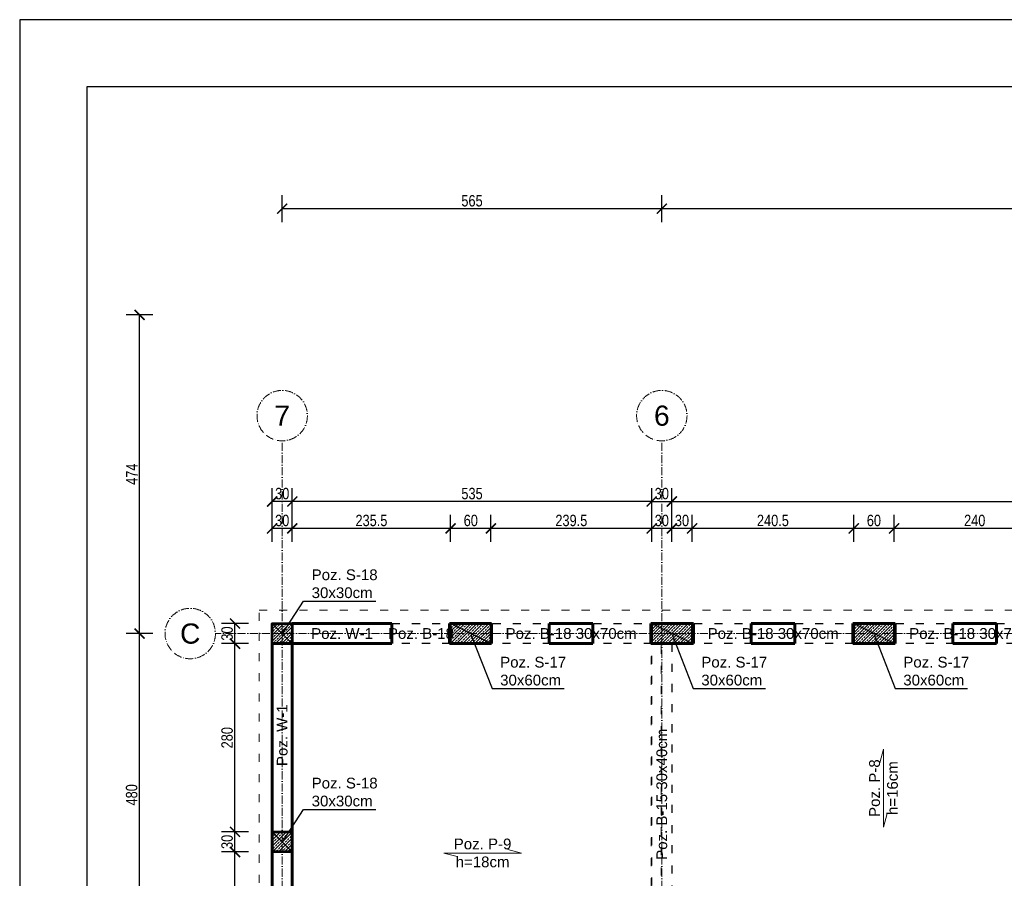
# Model space of a CAD drawing. Header units: inches. Extents: x 201967 to 338763, y -32705 to 30884.
# Tile 110 of 236: x 316578 to 318044, y 5757 to 7034. Entities that reach past the tile are written whole.
import ezdxf
from ezdxf.enums import TextEntityAlignment as Align

# ---------------------------------------------------------------- set-up
doc = ezdxf.new("R2010")
doc.units = ezdxf.units.IN
doc.header["$MEASUREMENT"] = 0
doc.linetypes.add('ACAD_ISO03W100', pattern=[30, 12, -18])
doc.linetypes.add('ACAD_ISO10W100', pattern=[18, 12, -3, 0, -3])
for name, color, linetype, lineweight in [('01 a1 KONSTRUKCJA żelebet', 200, 'Continuous', 53), ('01 b KONSTRUKCJA belki', 92, 'ACAD_ISO03W100', 30), ('01h1 KONSTRUKCJA pozycje stropy', 253, 'Continuous', 13), ('01h2 KONSTRUKCJA pozycje belki', 254, 'Continuous', 13), ('01h3 KONSTRUKCJA pozycje słupy', 252, 'Continuous', 13), ('02 b ściany dziłowe cienkie', 6, 'ACAD_ISO03W100', 13), ('11 OSIE ściany', 2, 'ACAD_ISO10W100', 5), ('90 WYMIAR', 155, 'Continuous', 9), ('_proj_SCHODY', 2, 'Continuous', 9), ('MURY konstrukcyjne', 70, 'Continuous', 60)]:
    doc.layers.add(name, color=color, linetype=linetype, lineweight=lineweight)
doc.styles.add('100 arial', font='arial.ttf', dxfattribs={"width": 0.8, "height": 17})
doc.styles.add('arialcce', font='arial.ttf')
doc.styles.add('OPIS', font='arial.ttf')
doc.styles.add('RomanS', font='romans.shx')
doc.dimstyles.new('100', dxfattribs={"dimscale": 10, "dimtxt": 17, "dimasz": 1.5, "dimexe": 2, "dimexo": 2, "dimgap": 0.3, "dimtad": 1, "dimdec": 1, "dimrnd": 0.5, "dimdsep": 46, "dimtxsty": '100 arial', "dimblk": 'ARCHTICK', "dimcen": 10, "dimclrd": 256, "dimclre": 256, "dimclrt": 256, "dimadec": 0, "dimazin": 0, "dimtfac": 1, "dimtdec": 1, "dimtix": 1, "dimtmove": 1, "dimatfit": 3, "dimfxl": 2, "dimfxlon": 1, "dimtolj": 1, "dimarcsym": 0})
doc.dimstyles.new('DIM100txt12', dxfattribs={"dimtxt": 12, "dimasz": 1.05, "dimexe": 0, "dimexo": 8, "dimgap": 4, "dimtad": 1, "dimdec": 7, "dimrnd": 0.5, "dimdsep": 46, "dimtxsty": 'RomanS', "dimblk1": 'DIM', "dimblk2": 'DIM', "dimsah": 1, "dimcen": 0.09, "dimse1": 1, "dimse2": 1, "dimclrt": 256, "dimadec": 1, "dimazin": 0, "dimtfac": 1, "dimtdec": 7, "dimtix": 1, "dimtofl": 0, "dimtmove": 2, "dimatfit": 3, "dimfxl": 1, "dimtolj": 1, "dimtzin": 0, "dimarcsym": 0})
pattern_1 = [(45, (0, -25), (-4.490128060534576, 4.490128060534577), []), (45, (4.490130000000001, -25), (-4.490128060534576, 4.490128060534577), [3.175, -1.5875])]

# ---------------------------------------------------------------- blocks, each defined once
blk = doc.blocks.new('1 osie 1 część BPPZ')
at = {"layer": '11 OSIE ściany'}
for p, q in [((-4002.399999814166, -529.999028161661), (-4002.399999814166, 516.7509718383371)), ((-3437.399999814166, -529.999028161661), (-3437.399999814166, 516.7509718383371)), ((-907.3999998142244, 230.0009718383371), (-4101.782290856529, 230.0009718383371))]:
    blk.add_line(p, q, dxfattribs=at)
for centre in [(-4002.399999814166, 554.2509718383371), (-3437.399999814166, 554.2509718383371), (-4139.28229085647, 230.0009718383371)]:
    blk.add_circle(centre, 37.5, dxfattribs=at)
at = {"layer": '11 OSIE ściany', "style": 'arialcce'}
for s, p in [('7', (-4002.399999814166, 554.2509718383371)), ('6', (-3437.399999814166, 554.2509718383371)), ('C', (-4139.28229085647, 230.0009718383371))]:
    blk.add_text(s, height=30, dxfattribs=at).set_placement(p, align=Align.MIDDLE_CENTER)
blk = doc.blocks.new('*U1121')
at = {"lineweight": 5, "ltscale": 0.25}
h = blk.add_hatch(dxfattribs=at)
h.set_pattern_fill('ANSI33', color=5, style=0)
h.set_pattern_definition(pattern_1)
h.paths.add_polyline_path([(0, 0), (-7.105427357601e-16, -30), (30, -30), (30, 0)])
blk.add_lwpolyline([(0, 0), (-7.105427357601e-16, -30), (30, -30), (30, 0)], close=True)
at = {"layer": 'Defpoints'}
blk.add_line((0, 0), (30, -30), dxfattribs=at)
blk = doc.blocks.new('*U1125')
at = {"lineweight": 5, "ltscale": 0.25}
h = blk.add_hatch(dxfattribs=at)
h.set_pattern_fill('ANSI33', color=5, style=0)
h.set_pattern_definition(pattern_1)
h.paths.add_polyline_path([(0, 0), (-4.973799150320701e-15, -60), (30, -60), (30, 0)])
blk.add_lwpolyline([(0, 0), (-4.973799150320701e-15, -60), (30, -60), (30, 0)], close=True)
at = {"layer": 'Defpoints'}
blk.add_line((0, 0), (30, -60), dxfattribs=at)
blk = doc.blocks.new('1 słupy parter rozbudowa 2')
at = {"layer": '01 a1 KONSTRUKCJA żelebet', "xscale": -1, "rotation": 270}
for name, p in [('*U1121', (15, -14.99999999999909)), ('*U1125', (310.6575151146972, -15)), ('*U1125', (610, -14.99999999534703)), ('*U1125', (910.6575151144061, -15.00000000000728)), ('*U1121', (15, -325.0000021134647))]:
    blk.add_blockref(name, p, dxfattribs=at)
blk = doc.blocks.new('DIM')
for p, q in [((7.275957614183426e-12, -13.00000000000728), (7.275957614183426e-12, 12.99999999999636)), ((8.000000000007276, -7.275957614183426e-12), (-7.999999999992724, -7.275957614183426e-12))]:
    blk.add_line(p, q)
at = {"const_width": 1.714285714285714}
blk.add_lwpolyline([(5.714285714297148, 5.714285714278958), (-5.71428571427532, -5.71428571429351)], dxfattribs=at)
blk = doc.blocks.new('_ARCHTICK')
at = {"color": 0, "linetype": 'ByBlock', "const_width": 0.15}
blk.add_lwpolyline([(-0.5, -0.5), (0.5, 0.5)], dxfattribs=at)
blk = doc.blocks.new('*D1690')
at = {"layer": '90 WYMIAR', "lineweight": -2, "transparency": 16777216}
for p, q in [((317534.1205437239, 6733.062804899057), (317534.1205437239, 6773.062804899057)), ((319054.1205437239, 6753.062804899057), (317534.1205437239, 6753.062804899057)), ((319054.1205437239, 6753.062804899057), (319054.1205437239, 6733.062804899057))]:
    blk.add_line(p, q, dxfattribs=at)
at = {"layer": 'Defpoints', "color": 0, "transparency": 16777216}
for p in [(319054.1205437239, 6760.870251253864), (317534.1205437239, 6753.062804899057), (317534.1205437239, 6254.370251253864)]:
    blk.add_point(p, dxfattribs=at)
at = {"layer": '90 WYMIAR', "lineweight": -2, "transparency": 16777216, "xscale": 15, "yscale": 15, "zscale": 15, "rotation": 180}
blk.add_blockref('_ARCHTICK', (317534.1205437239, 6753.062804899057), dxfattribs=at)
at = {"layer": '90 WYMIAR', "lineweight": -2, "transparency": 16777216, "xscale": 15, "yscale": 15, "zscale": 15}
blk.add_blockref('_ARCHTICK', (319054.1205437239, 6753.062804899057), dxfattribs=at)
at = {"layer": '90 WYMIAR', "transparency": 16777216, "insert": (318294.1205437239, 6764.742545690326), "char_height": 17, "attachment_point": 5, "style": '100 arial'}
blk.add_mtext('\\A1;1520', dxfattribs=at)
blk = doc.blocks.new('*D1737')
at = {"layer": '90 WYMIAR', "lineweight": -2, "transparency": 16777216}
for p, q in [((316969.1205437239, 6733.062804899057), (316969.1205437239, 6773.062804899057)), ((317534.1205437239, 6733.062804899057), (317534.1205437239, 6773.062804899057)), ((317534.1205437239, 6753.062804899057), (316969.1205437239, 6753.062804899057))]:
    blk.add_line(p, q, dxfattribs=at)
at = {"layer": 'Defpoints', "color": 0, "transparency": 16777216}
for p in [(316969.1205437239, 6753.062804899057), (316969.1205437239, 6407.620251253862), (317534.1205437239, 6254.370251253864)]:
    blk.add_point(p, dxfattribs=at)
at = {"layer": '90 WYMIAR', "lineweight": -2, "transparency": 16777216, "xscale": 15, "yscale": 15, "zscale": 15, "rotation": 180}
blk.add_blockref('_ARCHTICK', (316969.1205437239, 6753.062804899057), dxfattribs=at)
at = {"layer": '90 WYMIAR', "lineweight": -2, "transparency": 16777216, "xscale": 15, "yscale": 15, "zscale": 15}
blk.add_blockref('_ARCHTICK', (317534.1205437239, 6753.062804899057), dxfattribs=at)
at = {"layer": '90 WYMIAR', "transparency": 16777216, "insert": (317251.6205437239, 6764.742545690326), "char_height": 17, "attachment_point": 5, "style": '100 arial'}
blk.add_mtext('\\A1;565', dxfattribs=at)
blk = doc.blocks.new('*D1741')
at = {"layer": '90 WYMIAR', "lineweight": -2, "transparency": 16777216}
for p, q in [((316776.7828983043, 6120.870251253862), (316736.7828983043, 6120.870251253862)), ((316756.7828983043, 5640.870186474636), (316756.7828983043, 6120.870251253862)), ((316776.7828983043, 5640.870186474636), (316736.7828983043, 5640.870186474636))]:
    blk.add_line(p, q, dxfattribs=at)
at = {"layer": 'Defpoints', "color": 0, "transparency": 16777216}
for p in [(316756.7828983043, 6120.870251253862), (316869.7382526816, 6120.870251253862), (316869.7382526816, 5640.870186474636)]:
    blk.add_point(p, dxfattribs=at)
at = {"layer": '90 WYMIAR', "lineweight": -2, "transparency": 16777216, "xscale": 15, "yscale": 15, "zscale": 15}
for p, rotation in [((316756.7828983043, 6120.870251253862), 90), ((316756.7828983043, 5640.870186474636), 270)]:
    blk.add_blockref('_ARCHTICK', p, dxfattribs=dict(at, rotation=rotation))
at = {"layer": '90 WYMIAR', "transparency": 16777216, "insert": (316745.103157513, 5880.8702188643), "char_height": 17, "attachment_point": 5, "rotation": 90, "style": '100 arial'}
blk.add_mtext('\\A1;480', dxfattribs=at)
blk = doc.blocks.new('*D1742')
at = {"layer": '90 WYMIAR', "lineweight": -2, "transparency": 16777216}
for p, q in [((316776.7828983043, 6594.997434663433), (316736.7828983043, 6594.997434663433)), ((316756.7828983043, 6120.870251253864), (316756.7828983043, 6594.997434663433)), ((316776.7828983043, 6120.870251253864), (316736.7828983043, 6120.870251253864))]:
    blk.add_line(p, q, dxfattribs=at)
at = {"layer": 'Defpoints', "color": 0, "transparency": 16777216}
for p in [(316756.7828983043, 6594.997434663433), (319054.1205437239, 6594.997434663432), (316869.7382526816, 6120.870251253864)]:
    blk.add_point(p, dxfattribs=at)
at = {"layer": '90 WYMIAR', "lineweight": -2, "transparency": 16777216, "xscale": 15, "yscale": 15, "zscale": 15}
for p, rotation in [((316756.7828983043, 6594.997434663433), 90), ((316756.7828983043, 6120.870251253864), 270)]:
    blk.add_blockref('_ARCHTICK', p, dxfattribs=dict(at, rotation=rotation))
at = {"layer": '90 WYMIAR', "transparency": 16777216, "insert": (316745.2828983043, 6357.9338429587), "char_height": 17, "attachment_point": 5, "rotation": 90, "style": '100 arial'}
blk.add_mtext('\\A1;474', dxfattribs=at)
blk = doc.blocks.new('*D1693')
at = {"layer": '90 WYMIAR', "lineweight": -2, "transparency": 16777216}
for p, q in [((316918.8167501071, 5795.870249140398), (316878.8167501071, 5795.870249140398)), ((316898.8167501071, 5475.870249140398), (316898.8167501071, 5795.870249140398)), ((316918.8167501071, 5475.870249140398), (316878.8167501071, 5475.870249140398))]:
    blk.add_line(p, q, dxfattribs=at)
at = {"layer": 'Defpoints', "color": 0, "transparency": 16777216}
for p in [(316898.8167501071, 5795.870249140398), (316954.1205437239, 5795.870249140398), (316954.1205437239, 5475.870249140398)]:
    blk.add_point(p, dxfattribs=at)
at = {"layer": '90 WYMIAR', "lineweight": -2, "transparency": 16777216, "xscale": 15, "yscale": 15, "zscale": 15}
for p, rotation in [((316898.8167501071, 5795.870249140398), 90), ((316898.8167501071, 5475.870249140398), 270)]:
    blk.add_blockref('_ARCHTICK', p, dxfattribs=dict(at, rotation=rotation))
at = {"layer": '90 WYMIAR', "transparency": 16777216, "insert": (316887.1312112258, 5635.870249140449), "char_height": 17, "attachment_point": 5, "rotation": 90, "style": '100 arial'}
blk.add_mtext('\\A1;320', dxfattribs=at)
blk = doc.blocks.new('*D1694')
at = {"layer": '90 WYMIAR', "lineweight": -2, "transparency": 16777216}
for p, q in [((316918.8167501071, 5825.870249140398), (316878.8167501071, 5825.870249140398)), ((316898.8167501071, 5795.870249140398), (316898.8167501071, 5825.870249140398)), ((316918.8167501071, 5795.870249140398), (316878.8167501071, 5795.870249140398))]:
    blk.add_line(p, q, dxfattribs=at)
at = {"layer": 'Defpoints', "color": 0, "transparency": 16777216}
for p in [(316898.8167501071, 5825.870249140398), (316954.1205437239, 5825.870249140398), (316954.1205437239, 5795.870249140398)]:
    blk.add_point(p, dxfattribs=at)
at = {"layer": '90 WYMIAR', "lineweight": -2, "transparency": 16777216, "xscale": 15, "yscale": 15, "zscale": 15}
for p, rotation in [((316898.8167501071, 5825.870249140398), 90), ((316898.8167501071, 5795.870249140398), 270)]:
    blk.add_blockref('_ARCHTICK', p, dxfattribs=dict(at, rotation=rotation))
at = {"layer": '90 WYMIAR', "transparency": 16777216, "insert": (316887.1312112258, 5810.870249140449), "char_height": 17, "attachment_point": 5, "rotation": 90, "style": '100 arial'}
blk.add_mtext('\\A1;30', dxfattribs=at)
blk = doc.blocks.new('*D1695')
at = {"layer": '90 WYMIAR', "lineweight": -2, "transparency": 16777216}
for p, q in [((316918.8167501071, 6105.870251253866), (316878.8167501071, 6105.870251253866)), ((316898.8167501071, 5825.870249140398), (316898.8167501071, 6105.870251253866)), ((316918.8167501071, 5825.870249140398), (316878.8167501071, 5825.870249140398))]:
    blk.add_line(p, q, dxfattribs=at)
at = {"layer": 'Defpoints', "color": 0, "transparency": 16777216}
for p in [(316898.8167501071, 6105.870251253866), (316954.1205437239, 6105.870251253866), (316954.1205437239, 5825.870249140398)]:
    blk.add_point(p, dxfattribs=at)
at = {"layer": '90 WYMIAR', "lineweight": -2, "transparency": 16777216, "xscale": 15, "yscale": 15, "zscale": 15}
for p, rotation in [((316898.8167501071, 6105.870251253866), 90), ((316898.8167501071, 5825.870249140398), 270)]:
    blk.add_blockref('_ARCHTICK', p, dxfattribs=dict(at, rotation=rotation))
at = {"layer": '90 WYMIAR', "transparency": 16777216, "insert": (316887.1370093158, 5965.870250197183), "char_height": 17, "attachment_point": 5, "rotation": 90, "style": '100 arial'}
blk.add_mtext('\\A1;280', dxfattribs=at)
blk = doc.blocks.new('*D1696')
at = {"layer": '90 WYMIAR', "lineweight": -2, "transparency": 16777216}
for p, q in [((316918.8167501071, 6135.870251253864), (316878.8167501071, 6135.870251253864)), ((316898.8167501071, 6105.870251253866), (316898.8167501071, 6135.870251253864)), ((316918.8167501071, 6105.870251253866), (316878.8167501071, 6105.870251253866))]:
    blk.add_line(p, q, dxfattribs=at)
at = {"layer": 'Defpoints', "color": 0, "transparency": 16777216}
for p in [(316898.8167501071, 6135.870251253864), (316954.1205437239, 6135.870251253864), (316954.1205437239, 6105.870251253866)]:
    blk.add_point(p, dxfattribs=at)
at = {"layer": '90 WYMIAR', "lineweight": -2, "transparency": 16777216, "xscale": 15, "yscale": 15, "zscale": 15}
for p, rotation in [((316898.8167501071, 6135.870251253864), 90), ((316898.8167501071, 6105.870251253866), 270)]:
    blk.add_blockref('_ARCHTICK', p, dxfattribs=dict(at, rotation=rotation))
at = {"layer": '90 WYMIAR', "transparency": 16777216, "insert": (316887.1312112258, 6120.870251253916), "char_height": 17, "attachment_point": 5, "rotation": 90, "style": '100 arial'}
blk.add_mtext('\\A1;30', dxfattribs=at)
blk = doc.blocks.new('*D1710')
at = {"layer": '90 WYMIAR', "lineweight": -2, "transparency": 16777216}
for p, q in [((317879.7780588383, 6257.376199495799), (317879.7780588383, 6297.376199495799)), ((318119.7780588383, 6257.376199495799), (318119.7780588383, 6297.376199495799)), ((318119.7780588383, 6277.376199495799), (317879.7780588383, 6277.376199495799))]:
    blk.add_line(p, q, dxfattribs=at)
at = {"layer": 'Defpoints', "color": 0, "transparency": 16777216}
for p in [(317879.7780588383, 6277.376199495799), (317879.7780588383, 6135.870251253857), (318119.7780588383, 6135.870251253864)]:
    blk.add_point(p, dxfattribs=at)
at = {"layer": '90 WYMIAR', "lineweight": -2, "transparency": 16777216, "xscale": 15, "yscale": 15, "zscale": 15, "rotation": 180}
blk.add_blockref('_ARCHTICK', (317879.7780588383, 6277.376199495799), dxfattribs=at)
at = {"layer": '90 WYMIAR', "lineweight": -2, "transparency": 16777216, "xscale": 15, "yscale": 15, "zscale": 15}
blk.add_blockref('_ARCHTICK', (318119.7780588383, 6277.376199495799), dxfattribs=at)
at = {"layer": '90 WYMIAR', "transparency": 16777216, "insert": (317999.7780588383, 6289.055940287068), "char_height": 17, "attachment_point": 5, "style": '100 arial'}
blk.add_mtext('\\A1;240', dxfattribs=at)
blk = doc.blocks.new('*D1711')
at = {"layer": '90 WYMIAR', "lineweight": -2, "transparency": 16777216}
for p, q in [((317819.7780588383, 6257.376199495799), (317819.7780588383, 6297.376199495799)), ((317879.7780588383, 6257.376199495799), (317879.7780588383, 6297.376199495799)), ((317879.7780588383, 6277.376199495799), (317819.7780588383, 6277.376199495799))]:
    blk.add_line(p, q, dxfattribs=at)
at = {"layer": 'Defpoints', "color": 0, "transparency": 16777216}
for p in [(317819.7780588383, 6277.376199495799), (317819.7780588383, 6135.870251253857), (317879.7780588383, 6135.870251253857)]:
    blk.add_point(p, dxfattribs=at)
at = {"layer": '90 WYMIAR', "lineweight": -2, "transparency": 16777216, "xscale": 15, "yscale": 15, "zscale": 15, "rotation": 180}
blk.add_blockref('_ARCHTICK', (317819.7780588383, 6277.376199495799), dxfattribs=at)
at = {"layer": '90 WYMIAR', "lineweight": -2, "transparency": 16777216, "xscale": 15, "yscale": 15, "zscale": 15}
blk.add_blockref('_ARCHTICK', (317879.7780588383, 6277.376199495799), dxfattribs=at)
at = {"layer": '90 WYMIAR', "transparency": 16777216, "insert": (317849.7780588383, 6289.055940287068), "char_height": 17, "attachment_point": 5, "style": '100 arial'}
blk.add_mtext('\\A1;60', dxfattribs=at)
blk = doc.blocks.new('*D1712')
at = {"layer": '90 WYMIAR', "lineweight": -2, "transparency": 16777216}
for p, q in [((317579.1205437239, 6257.376199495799), (317579.1205437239, 6297.376199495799)), ((317819.7780588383, 6257.376199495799), (317819.7780588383, 6297.376199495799)), ((317819.7780588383, 6277.376199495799), (317579.1205437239, 6277.376199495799))]:
    blk.add_line(p, q, dxfattribs=at)
at = {"layer": 'Defpoints', "color": 0, "transparency": 16777216}
for p in [(317579.1205437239, 6277.376199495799), (317579.1205437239, 6135.870251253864), (317819.7780588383, 6135.870251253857)]:
    blk.add_point(p, dxfattribs=at)
at = {"layer": '90 WYMIAR', "lineweight": -2, "transparency": 16777216, "xscale": 15, "yscale": 15, "zscale": 15, "rotation": 180}
blk.add_blockref('_ARCHTICK', (317579.1205437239, 6277.376199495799), dxfattribs=at)
at = {"layer": '90 WYMIAR', "lineweight": -2, "transparency": 16777216, "xscale": 15, "yscale": 15, "zscale": 15}
blk.add_blockref('_ARCHTICK', (317819.7780588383, 6277.376199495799), dxfattribs=at)
at = {"layer": '90 WYMIAR', "transparency": 16777216, "insert": (317699.4493012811, 6289.055940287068), "char_height": 17, "attachment_point": 5, "style": '100 arial'}
blk.add_mtext('\\A1;240.5', dxfattribs=at)
blk = doc.blocks.new('*D1713')
at = {"layer": '90 WYMIAR', "lineweight": -2, "transparency": 16777216}
for p, q in [((317549.1205437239, 6257.376199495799), (317549.1205437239, 6297.376199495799)), ((317579.1205437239, 6257.376199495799), (317579.1205437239, 6297.376199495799)), ((317579.1205437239, 6277.376199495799), (317549.1205437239, 6277.376199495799))]:
    blk.add_line(p, q, dxfattribs=at)
at = {"layer": 'Defpoints', "color": 0, "transparency": 16777216}
for p in [(317549.1205437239, 6277.376199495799), (317579.1205437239, 6135.870251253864), (317549.1205437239, 6105.870251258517)]:
    blk.add_point(p, dxfattribs=at)
at = {"layer": '90 WYMIAR', "lineweight": -2, "transparency": 16777216, "xscale": 15, "yscale": 15, "zscale": 15, "rotation": 180}
blk.add_blockref('_ARCHTICK', (317549.1205437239, 6277.376199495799), dxfattribs=at)
at = {"layer": '90 WYMIAR', "lineweight": -2, "transparency": 16777216, "xscale": 15, "yscale": 15, "zscale": 15}
blk.add_blockref('_ARCHTICK', (317579.1205437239, 6277.376199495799), dxfattribs=at)
at = {"layer": '90 WYMIAR', "transparency": 16777216, "insert": (317564.1205437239, 6289.061738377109), "char_height": 17, "attachment_point": 5, "style": '100 arial'}
blk.add_mtext('\\A1;30', dxfattribs=at)
blk = doc.blocks.new('*D1714')
at = {"layer": '90 WYMIAR', "lineweight": -2, "transparency": 16777216}
for p, q in [((317519.1205437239, 6257.376199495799), (317519.1205437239, 6297.376199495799)), ((317549.1205437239, 6257.376199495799), (317549.1205437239, 6297.376199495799)), ((317549.1205437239, 6277.376199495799), (317519.1205437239, 6277.376199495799))]:
    blk.add_line(p, q, dxfattribs=at)
at = {"layer": 'Defpoints', "color": 0, "transparency": 16777216}
for p in [(317519.1205437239, 6277.376199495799), (317519.1205437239, 6120.870251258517), (317549.1205437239, 6105.870251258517)]:
    blk.add_point(p, dxfattribs=at)
at = {"layer": '90 WYMIAR', "lineweight": -2, "transparency": 16777216, "xscale": 15, "yscale": 15, "zscale": 15, "rotation": 180}
blk.add_blockref('_ARCHTICK', (317519.1205437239, 6277.376199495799), dxfattribs=at)
at = {"layer": '90 WYMIAR', "lineweight": -2, "transparency": 16777216, "xscale": 15, "yscale": 15, "zscale": 15}
blk.add_blockref('_ARCHTICK', (317549.1205437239, 6277.376199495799), dxfattribs=at)
at = {"layer": '90 WYMIAR', "transparency": 16777216, "insert": (317534.1205437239, 6289.061738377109), "char_height": 17, "attachment_point": 5, "style": '100 arial'}
blk.add_mtext('\\A1;30', dxfattribs=at)
blk = doc.blocks.new('*D1715')
at = {"layer": '90 WYMIAR', "lineweight": -2, "transparency": 16777216}
for p, q in [((317279.7780588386, 6257.376199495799), (317279.7780588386, 6297.376199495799)), ((317519.1205437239, 6257.376199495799), (317519.1205437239, 6297.376199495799)), ((317519.1205437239, 6277.376199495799), (317279.7780588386, 6277.376199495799))]:
    blk.add_line(p, q, dxfattribs=at)
at = {"layer": 'Defpoints', "color": 0, "transparency": 16777216}
for p in [(317279.7780588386, 6277.376199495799), (317279.7780588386, 6120.870251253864), (317519.1205437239, 6120.870251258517)]:
    blk.add_point(p, dxfattribs=at)
at = {"layer": '90 WYMIAR', "lineweight": -2, "transparency": 16777216, "xscale": 15, "yscale": 15, "zscale": 15, "rotation": 180}
blk.add_blockref('_ARCHTICK', (317279.7780588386, 6277.376199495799), dxfattribs=at)
at = {"layer": '90 WYMIAR', "lineweight": -2, "transparency": 16777216, "xscale": 15, "yscale": 15, "zscale": 15}
blk.add_blockref('_ARCHTICK', (317519.1205437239, 6277.376199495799), dxfattribs=at)
at = {"layer": '90 WYMIAR', "transparency": 16777216, "insert": (317399.4493012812, 6289.061738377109), "char_height": 17, "attachment_point": 5, "style": '100 arial'}
blk.add_mtext('\\A1;239.5', dxfattribs=at)
blk = doc.blocks.new('*D1716')
at = {"layer": '90 WYMIAR', "lineweight": -2, "transparency": 16777216}
for p, q in [((317219.7780588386, 6257.376199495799), (317219.7780588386, 6297.376199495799)), ((317279.7780588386, 6257.376199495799), (317279.7780588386, 6297.376199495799)), ((317279.7780588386, 6277.376199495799), (317219.7780588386, 6277.376199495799))]:
    blk.add_line(p, q, dxfattribs=at)
at = {"layer": 'Defpoints', "color": 0, "transparency": 16777216}
for p in [(317219.7780588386, 6277.376199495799), (317219.7780588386, 6120.870251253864), (317279.7780588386, 6120.870251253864)]:
    blk.add_point(p, dxfattribs=at)
at = {"layer": '90 WYMIAR', "lineweight": -2, "transparency": 16777216, "xscale": 15, "yscale": 15, "zscale": 15, "rotation": 180}
blk.add_blockref('_ARCHTICK', (317219.7780588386, 6277.376199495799), dxfattribs=at)
at = {"layer": '90 WYMIAR', "lineweight": -2, "transparency": 16777216, "xscale": 15, "yscale": 15, "zscale": 15}
blk.add_blockref('_ARCHTICK', (317279.7780588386, 6277.376199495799), dxfattribs=at)
at = {"layer": '90 WYMIAR', "transparency": 16777216, "insert": (317249.7780588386, 6289.055940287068), "char_height": 17, "attachment_point": 5, "style": '100 arial'}
blk.add_mtext('\\A1;60', dxfattribs=at)
blk = doc.blocks.new('*D1717')
at = {"layer": '90 WYMIAR', "lineweight": -2, "transparency": 16777216}
for p, q in [((316984.1205437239, 6257.376199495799), (316984.1205437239, 6297.376199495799)), ((317219.7780588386, 6257.376199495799), (317219.7780588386, 6297.376199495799)), ((317219.7780588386, 6277.376199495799), (316984.1205437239, 6277.376199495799))]:
    blk.add_line(p, q, dxfattribs=at)
at = {"layer": 'Defpoints', "color": 0, "transparency": 16777216}
for p in [(316984.1205437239, 6277.376199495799), (316984.1205437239, 6120.870251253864), (317219.7780588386, 6120.870251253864)]:
    blk.add_point(p, dxfattribs=at)
at = {"layer": '90 WYMIAR', "lineweight": -2, "transparency": 16777216, "xscale": 15, "yscale": 15, "zscale": 15, "rotation": 180}
blk.add_blockref('_ARCHTICK', (316984.1205437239, 6277.376199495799), dxfattribs=at)
at = {"layer": '90 WYMIAR', "lineweight": -2, "transparency": 16777216, "xscale": 15, "yscale": 15, "zscale": 15}
blk.add_blockref('_ARCHTICK', (317219.7780588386, 6277.376199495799), dxfattribs=at)
at = {"layer": '90 WYMIAR', "transparency": 16777216, "insert": (317101.9493012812, 6289.061738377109), "char_height": 17, "attachment_point": 5, "style": '100 arial'}
blk.add_mtext('\\A1;235.5', dxfattribs=at)
blk = doc.blocks.new('*D1718')
at = {"layer": '90 WYMIAR', "lineweight": -2, "transparency": 16777216}
for p, q in [((316954.1205437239, 6257.376199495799), (316954.1205437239, 6297.376199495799)), ((316984.1205437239, 6257.376199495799), (316984.1205437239, 6297.376199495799)), ((316984.1205437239, 6277.376199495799), (316954.1205437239, 6277.376199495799))]:
    blk.add_line(p, q, dxfattribs=at)
at = {"layer": 'Defpoints', "color": 0, "transparency": 16777216}
for p in [(316954.1205437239, 6277.376199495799), (316954.1205437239, 6120.870251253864), (316984.1205437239, 6120.870251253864)]:
    blk.add_point(p, dxfattribs=at)
at = {"layer": '90 WYMIAR', "lineweight": -2, "transparency": 16777216, "xscale": 15, "yscale": 15, "zscale": 15, "rotation": 180}
blk.add_blockref('_ARCHTICK', (316954.1205437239, 6277.376199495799), dxfattribs=at)
at = {"layer": '90 WYMIAR', "lineweight": -2, "transparency": 16777216, "xscale": 15, "yscale": 15, "zscale": 15}
blk.add_blockref('_ARCHTICK', (316984.1205437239, 6277.376199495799), dxfattribs=at)
at = {"layer": '90 WYMIAR', "transparency": 16777216, "insert": (316969.1205437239, 6289.061738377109), "char_height": 17, "attachment_point": 5, "style": '100 arial'}
blk.add_mtext('\\A1;30', dxfattribs=at)
blk = doc.blocks.new('*D1683')
at = {"layer": '90 WYMIAR', "lineweight": -2, "transparency": 16777216}
for p, q in [((316984.1205437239, 6297.376199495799), (316984.1205437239, 6337.376199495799)), ((317519.1205437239, 6297.376199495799), (317519.1205437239, 6337.376199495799)), ((317519.1205437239, 6317.376199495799), (316984.1205437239, 6317.376199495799))]:
    blk.add_line(p, q, dxfattribs=at)
at = {"layer": 'Defpoints', "color": 0, "transparency": 16777216}
for p in [(316984.1205437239, 6317.376199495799), (316984.1205437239, 6135.870251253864), (317519.1205437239, 6105.870251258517)]:
    blk.add_point(p, dxfattribs=at)
at = {"layer": '90 WYMIAR', "lineweight": -2, "transparency": 16777216, "xscale": 15, "yscale": 15, "zscale": 15, "rotation": 180}
blk.add_blockref('_ARCHTICK', (316984.1205437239, 6317.376199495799), dxfattribs=at)
at = {"layer": '90 WYMIAR', "lineweight": -2, "transparency": 16777216, "xscale": 15, "yscale": 15, "zscale": 15}
blk.add_blockref('_ARCHTICK', (317519.1205437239, 6317.376199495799), dxfattribs=at)
at = {"layer": '90 WYMIAR', "transparency": 16777216, "insert": (317251.6205437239, 6329.061738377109), "char_height": 17, "attachment_point": 5, "style": '100 arial'}
blk.add_mtext('\\A1;535', dxfattribs=at)
blk = doc.blocks.new('*D1684')
at = {"layer": '90 WYMIAR', "lineweight": -2, "transparency": 16777216}
for p, q in [((316954.1205437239, 6297.376199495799), (316954.1205437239, 6337.376199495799)), ((316984.1205437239, 6297.376199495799), (316984.1205437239, 6337.376199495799)), ((316984.1205437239, 6317.376199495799), (316954.1205437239, 6317.376199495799))]:
    blk.add_line(p, q, dxfattribs=at)
at = {"layer": 'Defpoints', "color": 0, "transparency": 16777216}
for p in [(316954.1205437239, 6317.376199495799), (316954.1205437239, 6135.870251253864), (316984.1205437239, 6135.870251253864)]:
    blk.add_point(p, dxfattribs=at)
at = {"layer": '90 WYMIAR', "lineweight": -2, "transparency": 16777216, "xscale": 15, "yscale": 15, "zscale": 15, "rotation": 180}
blk.add_blockref('_ARCHTICK', (316954.1205437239, 6317.376199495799), dxfattribs=at)
at = {"layer": '90 WYMIAR', "lineweight": -2, "transparency": 16777216, "xscale": 15, "yscale": 15, "zscale": 15}
blk.add_blockref('_ARCHTICK', (316984.1205437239, 6317.376199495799), dxfattribs=at)
at = {"layer": '90 WYMIAR', "transparency": 16777216, "insert": (316969.1205437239, 6329.061738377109), "char_height": 17, "attachment_point": 5, "style": '100 arial'}
blk.add_mtext('\\A1;30', dxfattribs=at)
blk = doc.blocks.new('*D1685')
at = {"layer": '90 WYMIAR', "lineweight": -2, "transparency": 16777216}
for p, q in [((317519.1205437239, 6297.376199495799), (317519.1205437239, 6337.376199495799)), ((317549.1205437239, 6297.376199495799), (317549.1205437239, 6337.376199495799)), ((317519.1205437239, 6317.376199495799), (317549.1205437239, 6317.376199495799))]:
    blk.add_line(p, q, dxfattribs=at)
at = {"layer": 'Defpoints', "color": 0, "transparency": 16777216}
for p in [(317549.1205437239, 6317.376199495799), (317519.1205437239, 6105.870251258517), (317549.1205437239, 6105.870251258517)]:
    blk.add_point(p, dxfattribs=at)
at = {"layer": '90 WYMIAR', "lineweight": -2, "transparency": 16777216, "xscale": 15, "yscale": 15, "zscale": 15, "rotation": 180}
blk.add_blockref('_ARCHTICK', (317519.1205437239, 6317.376199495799), dxfattribs=at)
at = {"layer": '90 WYMIAR', "lineweight": -2, "transparency": 16777216, "xscale": 15, "yscale": 15, "zscale": 15}
blk.add_blockref('_ARCHTICK', (317549.1205437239, 6317.376199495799), dxfattribs=at)
at = {"layer": '90 WYMIAR', "transparency": 16777216, "insert": (317534.1205437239, 6329.061738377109), "char_height": 17, "attachment_point": 5, "style": '100 arial'}
blk.add_mtext('\\A1;30', dxfattribs=at)
blk = doc.blocks.new('*D1686')
at = {"layer": '90 WYMIAR', "lineweight": -2, "transparency": 16777216}
for p, q in [((317549.1205437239, 6297.376199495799), (317549.1205437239, 6337.376199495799)), ((319039.1205437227, 6297.376199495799), (319039.1205437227, 6337.376199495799)), ((317549.1205437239, 6317.376199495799), (319039.1205437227, 6317.376199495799))]:
    blk.add_line(p, q, dxfattribs=at)
at = {"layer": 'Defpoints', "color": 0, "transparency": 16777216}
for p in [(319039.1205437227, 6317.376199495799), (319039.1205437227, 6135.87025125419), (317549.1205437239, 6105.870251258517)]:
    blk.add_point(p, dxfattribs=at)
at = {"layer": '90 WYMIAR', "lineweight": -2, "transparency": 16777216, "xscale": 15, "yscale": 15, "zscale": 15, "rotation": 180}
blk.add_blockref('_ARCHTICK', (317549.1205437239, 6317.376199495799), dxfattribs=at)
at = {"layer": '90 WYMIAR', "lineweight": -2, "transparency": 16777216, "xscale": 15, "yscale": 15, "zscale": 15}
blk.add_blockref('_ARCHTICK', (319039.1205437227, 6317.376199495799), dxfattribs=at)
at = {"layer": '90 WYMIAR', "transparency": 16777216, "insert": (318294.1205437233, 6329.055940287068), "char_height": 17, "attachment_point": 5, "style": '100 arial'}
blk.add_mtext('\\A1;1490', dxfattribs=at)

msp = doc.modelspace()

# ---------------------------------------------------------------- linework, layer by layer
at = {"layer": '01 b KONSTRUKCJA belki'}
for points in [[(319019.1205437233, 6105.870188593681), (317132.2780588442, 6105.870188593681), (317132.2780588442, 6135.870188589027), (319019.1205437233, 6135.870188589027)], [(317549.1205437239, 5475.870249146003), (317519.1205437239, 5475.870249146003), (317519.1205437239, 6105.870251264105), (317549.1205437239, 6105.870251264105)]]:
    msp.add_lwpolyline(points, close=True, dxfattribs=at)
at = {"layer": '01h1 KONSTRUKCJA pozycje stropy'}
for points in [[(317869.5501991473, 5853.161541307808), (317864.1205437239, 5833.001904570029), (317864.1205437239, 5948.738468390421), (317858.6908883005, 5928.578831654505)], [(317229.6351318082, 5788.87952023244), (317209.4754950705, 5794.309175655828), (317325.2120588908, 5794.309175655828), (317305.0524221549, 5799.738831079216)]]:
    msp.add_lwpolyline(points, dxfattribs=at)
at = {"layer": '02 b ściany dziłowe cienkie'}
for p, q in [((317518.1205437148, 5594.658778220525), (317518.1205437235, 6105.870188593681)), ((317533.1205437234, 5640.870186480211), (317533.1205437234, 6105.870188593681))]:
    msp.add_line(p, q, dxfattribs=at)
at = {"layer": '_proj_SCHODY', "color": 2, "linetype": 'ACAD_ISO03W100'}
msp.add_lwpolyline([(316934.7382526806, 6155.870188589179), (319269.1205437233, 6155.870188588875), (319269.1205437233, 6636.280783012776), (319999.1205437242, 6658.178021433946), (319999.1205437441, 5925.913607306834), (321822.9710552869, 5925.870247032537), (322125.462138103, 4378.571814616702), (322125.4667548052, 3215.475170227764), (320936.5205435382, 3215.470450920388), (320936.7382526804, 4061.870249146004), (319670.7382526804, 4061.870400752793), (319670.7457617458, 4159.870246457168), (316934.7382526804, 4159.870249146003)], close=True, dxfattribs=at)
at = {"layer": 'Defpoints'}
for points in [[(316578.4264551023, 2834.312013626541), (324078.4264551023, 2834.312013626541), (324078.4264551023, 7034.312013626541), (316578.4264551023, 7034.312013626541)], [(316678.4264551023, 2934.312013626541), (323978.4264551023, 2934.312013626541), (323978.4264551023, 6934.312013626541), (316678.4264551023, 6934.312013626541)]]:
    msp.add_lwpolyline(points, close=True, dxfattribs=at)
at = {"layer": 'MURY konstrukcyjne'}
for p, q in [((317132.2780588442, 6105.870251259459), (317132.2780588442, 6135.870188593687)), ((317218.2780588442, 6105.870251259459), (317218.2780588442, 6135.870188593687)), ((317280.6205437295, 6105.870251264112), (317280.6205437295, 6135.87018859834)), ((317366.6205437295, 6105.870251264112), (317366.6205437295, 6135.87018859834)), ((317431.6205437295, 6105.870251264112), (317431.6205437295, 6135.87018859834)), ((317517.6205437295, 6105.870251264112), (317517.6205437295, 6135.87018859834)), ((317581.2780588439, 6105.870251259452), (317581.2780588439, 6135.87018859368)), ((317667.2780588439, 6105.870251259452), (317667.2780588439, 6135.87018859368)), ((317732.2780588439, 6105.870251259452), (317732.2780588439, 6135.87018859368)), ((317818.2780588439, 6105.870251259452), (317818.2780588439, 6135.87018859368)), ((317881.2780588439, 6105.870251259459), (317881.2780588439, 6135.870188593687)), ((317967.2780588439, 6105.870251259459), (317967.2780588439, 6135.870188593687)), ((318032.2780588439, 6105.870251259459), (318032.2780588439, 6135.870188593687))]:
    msp.add_line(p, q, dxfattribs=at)
for points in [[(317132.2780588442, 6135.870188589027), (316984.1205437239, 6135.870188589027)], [(317280.6205437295, 6135.87018859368), (317218.2780588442, 6135.87018859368)], [(317431.6205437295, 6135.87018859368), (317366.6205437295, 6135.87018859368)], [(317581.2780588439, 6135.87018859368), (317517.6205437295, 6135.87018859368)], [(317732.2780588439, 6135.87018859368), (317667.2780588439, 6135.87018859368)], [(317881.2780588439, 6135.87018859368), (317818.2780588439, 6135.87018859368)], [(318032.2780588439, 6135.87018859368), (317967.2780588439, 6135.87018859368)], [(316984.1205437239, 6105.870251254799), (317132.2780588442, 6105.870251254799)], [(317218.2780588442, 6105.870251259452), (317280.6205437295, 6105.870251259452)], [(317366.6205437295, 6105.870251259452), (317431.6205437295, 6105.870251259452)], [(317517.6205437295, 6105.870251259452), (317581.2780588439, 6105.870251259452)], [(317667.2780588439, 6105.870251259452), (317732.2780588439, 6105.870251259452)], [(317818.2780588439, 6105.870251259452), (317881.2780588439, 6105.870251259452)], [(317967.2780588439, 6105.870251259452), (318032.2780588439, 6105.870251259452)]]:
    msp.add_lwpolyline(points, dxfattribs=at)
msp.add_lwpolyline([(316984.1205437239, 5475.870249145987), (316954.1205437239, 5475.870249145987), (316954.1205437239, 6105.870251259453), (316984.1205437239, 6105.870251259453)], close=True, dxfattribs=at)

# ---------------------------------------------------------------- block references
at = {"layer": '01 a1 KONSTRUKCJA żelebet'}
msp.add_blockref('1 słupy parter rozbudowa 2', (316969.1205437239, 6120.870251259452), dxfattribs=at)
at = {"layer": '11 OSIE ściany'}
msp.add_blockref('1 osie 1 część BPPZ', (320971.5205435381, 5890.869279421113), dxfattribs=at)

# ---------------------------------------------------------------- texts
at = {"layer": '01h1 KONSTRUKCJA pozycje stropy', "insert": (317864.1205437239, 5890.870186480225), "char_height": 16, "attachment_point": 5, "rotation": 90.00000000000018, "style": 'arialcce'}
msp.add_mtext('Poz. P-8\\Ph=16cm', dxfattribs=at)
at = {"layer": '01h1 KONSTRUKCJA pozycje stropy', "insert": (317267.3437769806, 5794.309175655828), "char_height": 16, "attachment_point": 5, "style": 'arialcce'}
msp.add_mtext('Poz. P-9\\Ph=18cm', dxfattribs=at)
at = {"layer": '01h2 KONSTRUKCJA pozycje belki', "char_height": 16, "attachment_point": 5, "style": 'OPIS'}
for s, insert in [('Poz. W-1', (317058.1993012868, 6120.830626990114)), ('Poz. B-18', (317175.5678491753, 6120.870251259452)), ('Poz. B-18 30x70cm', (317399.1205437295, 6120.870251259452)), ('Poz. B-18 30x70cm', (317699.7780588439, 6120.870251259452)), ('Poz. B-18 30x70cm', (317999.7780588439, 6120.870251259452))]:
    msp.add_mtext(s, dxfattribs=dict(at, insert=insert))
for s, insert, rotation in [('Poz. W-1', (316969.1205437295, 5969.622425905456), 89.99999999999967), ('Poz. B-15 30x40cm', (317534.1205437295, 5881.671875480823), 89.99999999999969)]:
    msp.add_mtext(s, dxfattribs=dict(at, insert=insert, rotation=rotation))
at = {"layer": '01h3 KONSTRUKCJA pozycje słupy', "char_height": 16, "attachment_point": 4, "style": 'OPIS'}
for s, insert in [('Poz. S-18\\P30x30cm', (317012.9911981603, 6194.889318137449)), ('Poz. S-17\\P30x60cm', (317293.5330089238, 6064.855253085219)), ('Poz. S-17\\P30x60cm', (317592.8754938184, 6064.85525308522)), ('Poz. S-17\\P30x60cm', (317893.5330089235, 6064.855253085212)), ('Poz. S-18\\P30x30cm', (317012.9911981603, 5884.889316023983))]:
    msp.add_mtext(s, dxfattribs=dict(at, insert=insert))

# ---------------------------------------------------------------- dimensions: what is measured, and where the dimension line sits
at = {"layer": '90 WYMIAR'}
for base, p1, p2, picture, middle in [((316969.1205437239, 6753.062804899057), (317534.1205437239, 6254.370251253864), (316969.1205437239, 6407.620251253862), '*D1737', (317251.6205437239, 6764.742545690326)), ((317534.1205437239, 6753.062804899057), (319054.1205437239, 6760.870251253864), (317534.1205437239, 6254.370251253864), '*D1690', (318294.1205437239, 6764.742545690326)), ((316954.1205437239, 6317.376199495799), (316984.1205437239, 6135.870251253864), (316954.1205437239, 6135.870251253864), '*D1684', (316969.1205437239, 6329.061738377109)), ((316984.1205437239, 6317.376199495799), (317519.1205437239, 6105.870251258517), (316984.1205437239, 6135.870251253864), '*D1683', (317251.6205437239, 6329.061738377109)), ((317549.1205437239, 6317.376199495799), (317519.1205437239, 6105.870251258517), (317549.1205437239, 6105.870251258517), '*D1685', (317534.1205437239, 6329.061738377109)), ((319039.1205437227, 6317.376199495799), (317549.1205437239, 6105.870251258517), (319039.1205437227, 6135.87025125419), '*D1686', (318294.1205437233, 6329.055940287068)), ((316954.1205437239, 6277.376199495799), (316984.1205437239, 6120.870251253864), (316954.1205437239, 6120.870251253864), '*D1718', (316969.1205437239, 6289.061738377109)), ((316984.1205437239, 6277.376199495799), (317219.7780588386, 6120.870251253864), (316984.1205437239, 6120.870251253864), '*D1717', (317101.9493012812, 6289.061738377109)), ((317219.7780588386, 6277.376199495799), (317279.7780588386, 6120.870251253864), (317219.7780588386, 6120.870251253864), '*D1716', (317249.7780588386, 6289.055940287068)), ((317279.7780588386, 6277.376199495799), (317519.1205437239, 6120.870251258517), (317279.7780588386, 6120.870251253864), '*D1715', (317399.4493012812, 6289.061738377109)), ((317519.1205437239, 6277.376199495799), (317549.1205437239, 6105.870251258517), (317519.1205437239, 6120.870251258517), '*D1714', (317534.1205437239, 6289.061738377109)), ((317549.1205437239, 6277.376199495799), (317579.1205437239, 6135.870251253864), (317549.1205437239, 6105.870251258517), '*D1713', (317564.1205437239, 6289.061738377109)), ((317579.1205437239, 6277.376199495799), (317819.7780588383, 6135.870251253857), (317579.1205437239, 6135.870251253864), '*D1712', (317699.4493012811, 6289.055940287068)), ((317819.7780588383, 6277.376199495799), (317879.7780588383, 6135.870251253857), (317819.7780588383, 6135.870251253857), '*D1711', (317849.7780588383, 6289.055940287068)), ((317879.7780588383, 6277.376199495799), (318119.7780588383, 6135.870251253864), (317879.7780588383, 6135.870251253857), '*D1710', (317999.7780588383, 6289.055940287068))]:
    dim = msp.add_linear_dim(base=base, p1=p1, p2=p2, dimstyle='100', dxfattribs=at)
    dim.commit()
    dim.dimension.update_dxf_attribs({"geometry": picture, "text_midpoint": middle})
for base, p1, p2, picture, middle in [((316756.7828983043, 6594.997434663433), (316869.7382526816, 6120.870251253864), (319054.1205437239, 6594.997434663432), '*D1742', (316745.2828983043, 6357.9338429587)), ((316898.8167501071, 6135.870251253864), (316954.1205437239, 6105.870251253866), (316954.1205437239, 6135.870251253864), '*D1696', (316887.1312112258, 6120.870251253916)), ((316756.7828983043, 6120.870251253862), (316869.7382526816, 5640.870186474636), (316869.7382526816, 6120.870251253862), '*D1741', (316745.103157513, 5880.8702188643)), ((316898.8167501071, 6105.870251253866), (316954.1205437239, 5825.870249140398), (316954.1205437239, 6105.870251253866), '*D1695', (316887.1370093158, 5965.870250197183)), ((316898.8167501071, 5825.870249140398), (316954.1205437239, 5795.870249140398), (316954.1205437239, 5825.870249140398), '*D1694', (316887.1312112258, 5810.870249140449)), ((316898.8167501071, 5795.870249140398), (316954.1205437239, 5475.870249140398), (316954.1205437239, 5795.870249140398), '*D1693', (316887.1312112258, 5635.870249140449))]:
    dim = msp.add_linear_dim(base=base, p1=p1, p2=p2, angle=90, dimstyle='100', dxfattribs=at)
    dim.commit()
    dim.dimension.update_dxf_attribs({"geometry": picture, "text_midpoint": middle})

# ---------------------------------------------------------------- leaders
at = {"layer": '01h3 KONSTRUKCJA pozycje słupy', "annotation_type": 0, "has_hookline": 1, "hookline_direction": 0}
for points, text_width in [([(316969.536759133, 6120.907985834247), (317000.9911981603, 6169.244934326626), (317008.9911981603, 6169.244934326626)], 95.44338335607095), ([(317250.0785698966, 6119.237337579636), (317281.5330089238, 6039.210869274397), (317289.5330089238, 6039.210869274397)], 95.41064120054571), ([(317549.4210547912, 6119.237337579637), (317580.8754938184, 6039.210869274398), (317588.8754938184, 6039.210869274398)], 95.41064120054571), ([(317850.0785698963, 6119.237337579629), (317881.5330089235, 6039.21086927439), (317889.5330089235, 6039.21086927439)], 95.41064120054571), ([(316969.536759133, 5810.907983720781), (317000.9911981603, 5859.244932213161), (317008.9911981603, 5859.244932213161)], 95.44338335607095)]:
    msp.add_leader(points, dimstyle='DIM100txt12', override={"dimasz": 8, "dimgap": 4, "dimtad": 1}, dxfattribs=dict(at, text_width=text_width))

doc.saveas('drawing.dxf')
